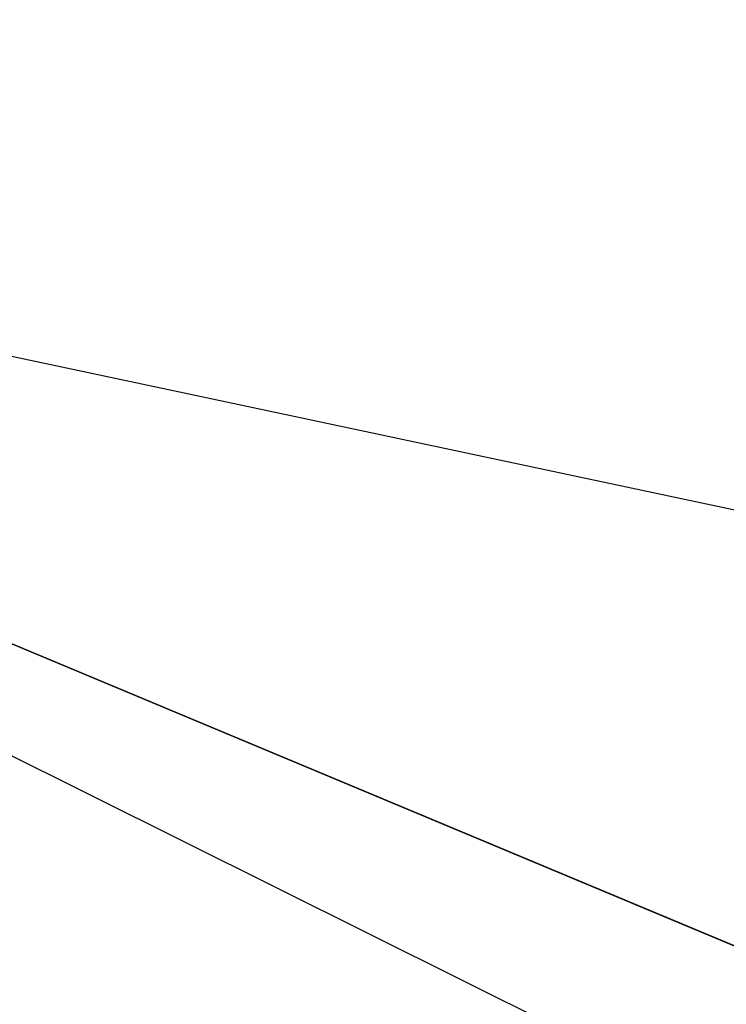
# Model space of a CAD drawing. Header units: millimetres. Extents: x 22 to 142, y -60 to 60.
# Tile 41 of 256: x 80.50679 to 80.51278, y -1.78696 to -1.77862. Entities that reach past the tile are written whole.
import ezdxf

# ---------------------------------------------------------------- set-up
doc = ezdxf.new("R2010")
doc.units = ezdxf.units.MM
doc.header["$LTSCALE"] = 25.4
doc.layers.get('0').update_dxf_attribs({"true_color": 0xff5454})

# ---------------------------------------------------------------- blocks, each defined once
blk = doc.blocks.new('GEOMETRIC-9696.STL#1')
at = {"color": 253, "true_color": 0xa8a7ac}
mesh = blk.add_polyface(dxfattribs=at)
corners = [(80.5616455, -0.4117501, 929.8672485), (80.0936966, -1.5030816, 951.8546143), (80.1607132, -0.1340405, 929.8665771), (80.4948502, -1.77895, 951.8255615)]
mesh.append_faces([[corners[k] for k in face] for face in [(0, 1, 2), (1, 0, 3)]], dxfattribs={"vtx0": -1, "color": 253})
mesh = blk.add_polyface(dxfattribs=at)
corners = [(80.229187, -1.5402412, 1257.9278564), (79.9694061, -0.6926792, 1236.1395264), (80.5076752, -1.9395233, 1257.8979492), (79.6909637, -0.2929055, 1236.1625977)]
mesh.append_faces([[corners[k] for k in face] for face in [(0, 1, 2), (1, 0, 3)]], dxfattribs={"vtx0": -1, "color": 253})
mesh = blk.add_polyface(dxfattribs=at)
corners = [(82.2518616, -0.619181, 1299.3509521), (80.5076752, -1.9395233, 1257.8979492), (82.457016, -0.8723654, 1299.368042)]
mesh.append_faces([[corners[k] for k in face] for face in [(0, 1, 2)]], dxfattribs={"color": 253})
mesh = blk.add_polyface(dxfattribs=at)
corners = [(82.457016, -0.8723654, 1299.368042), (80.5076752, -1.9395233, 1257.8979492), (80.9178543, -2.2014463, 1257.8658447)]
mesh.append_faces([[corners[k] for k in face] for face in [(0, 1, 2)]], dxfattribs={"color": 253})
mesh = blk.add_polyface(dxfattribs=at)
corners = [(82.1976166, -2.4902744, 973.7683105), (80.4948502, -1.77895, 951.8255615), (80.9714432, -1.8802652, 951.803894), (81.721405, -2.3894229, 973.7987671)]
mesh.append_faces([[corners[k] for k in face] for face in [(0, 1, 2), (1, 0, 3)]], dxfattribs={"vtx0": -1, "color": 253})

msp = doc.modelspace()

# ---------------------------------------------------------------- block references
at = {"color": 0}
msp.add_blockref('GEOMETRIC-9696.STL#1', (0, 0), dxfattribs=at)

doc.saveas('drawing.dxf')
